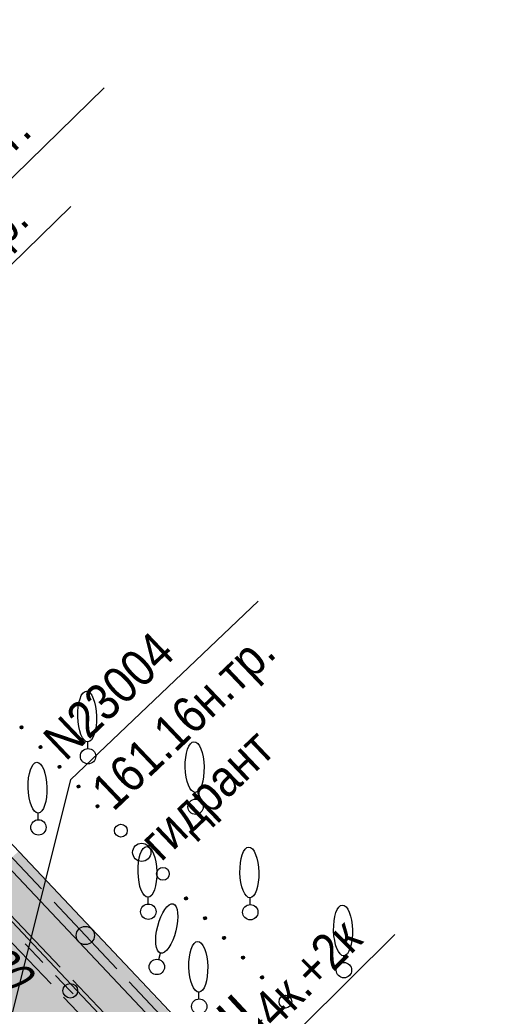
# Model space of a CAD drawing. Header units: millimetres. Extents: x 4385 to 11928, y 17253 to 36963.
# Tile 145 of 256: x 6067 to 6079, y 18565 to 18592. Entities that reach past the tile are written whole.
import ezdxf
from ezdxf import colors
from ezdxf.entities.mleader import LeaderData, LeaderLine
from ezdxf.enums import TextEntityAlignment as Align
from ezdxf.math import Vec2, Vec3

# ---------------------------------------------------------------- set-up
doc = ezdxf.new("R2010")
doc.units = ezdxf.units.MM
for name, color, linetype, lineweight in [('Геоподоснова_34179-21 от 9.08.21$0$Водопровод', 7, 'Continuous', 25), ('Геоподоснова_34179-21 от 9.08.21$0$Горизонтали', 7, 'Continuous', 25), ('Геоподоснова_34179-21 от 9.08.21$0$Граница улицы', 7, 'Continuous', 25), ('Геоподоснова_34179-21 от 9.08.21$0$Кабель Мосэнерго', 7, 'Continuous', 25), ('Геоподоснова_34179-21 от 9.08.21$0$Красные линии', 7, 'Continuous', 25), ('Геоподоснова_34179-21 от 9.08.21$0$Ограды', 7, 'Continuous', 25), ('Геоподоснова_34179-21 от 9.08.21$0$Отдельно стоящее дерево', 7, 'Continuous', 25), ('Геоподоснова_34179-21 от 9.08.21$0$Полоса деревьев', 7, 'Continuous', 25), ('ГП_реконстр_Ботаническая$0$ГП_дороги_УДС', 205, 'Continuous', 5)]:
    doc.layers.add(name, color=color, linetype=linetype, lineweight=lineweight)
doc.layers.add('ГП_пож_гидр', color=7, linetype='Continuous', lineweight=0, true_color=0x0000e6)
for name, color, linetype, lineweight, true_color, transparency in [('ГП_реконстр_Ботаническая$0$ГП_дороги_штриховка_УДС', 7, 'Continuous', 0, 0xe2d4db, 0.5), ('ГП_реконстр_Ботаническая$0$ГП_озел_проект_УДС', 7, 'Continuous', 0, 0xbedfd7, 0.5), ('ГП_реконстр_Ботаническая$0$ГП_тротуары_штриховка_УДС', 7, 'Continuous', 0, 0xd3c4ab, 0.5)]:
    doc.layers.add(name, color=color, linetype=linetype, lineweight=lineweight, true_color=true_color, transparency=transparency)
doc.styles.add('GENERATED_STYLE_1', font='GOTHIC.TTF')
doc.styles.add('Геоподоснова_34179-21 от 9.08.21$0$Style-RUSSIAN_1251', font='RUSSIAN_1251.shx')
doc.styles.add('Геоподоснова_34179-21 от 9.08.21$0$Style-RUSSIAN_1251 I 0.32289', font='RUSSIAN_1251.shx', dxfattribs={"oblique": 18.5})

# ---------------------------------------------------------------- blocks, each defined once
blk = doc.blocks.new('Геоподоснова_34179-21 от 9.08.21$0$DEREVO_149')
at = {"layer": 'Геоподоснова_34179-21 от 9.08.21$0$Отдельно стоящее дерево', "color": 7, "linetype": 'Continuous', "lineweight": 25, "flags": 128}
blk.add_lwpolyline([(-0.007, 0.21), (-0.007, 0.393)], dxfattribs=at)
at = {"layer": 'Геоподоснова_34179-21 от 9.08.21$0$Отдельно стоящее дерево', "color": 7, "linetype": 'Continuous', "lineweight": 25}
blk.add_arc((0, 0), 0.21, 0, 360, dxfattribs=at)
blk.add_ellipse((-0.025, 1.088), major_axis=(-0.019, 0.695), ratio=0.369829, dxfattribs=at)
blk = doc.blocks.new('Геоподоснова_34179-21 от 9.08.21$0$DEREVO_150')
at = {"layer": 'Геоподоснова_34179-21 от 9.08.21$0$Отдельно стоящее дерево', "color": 7, "linetype": 'Continuous', "lineweight": 25, "flags": 128}
blk.add_lwpolyline([(-0.007, 0.21), (-0.007, 0.393)], dxfattribs=at)
at = {"layer": 'Геоподоснова_34179-21 от 9.08.21$0$Отдельно стоящее дерево', "color": 7, "linetype": 'Continuous', "lineweight": 25}
blk.add_arc((0, 0), 0.21, 0, 359.99999, dxfattribs=at)
blk.add_ellipse((-0.0255, 1.088), major_axis=(-0.0185, 0.695), ratio=0.3698286, dxfattribs=at)
blk = doc.blocks.new('Геоподоснова_34179-21 от 9.08.21$0$DEREVO_151')
at = {"layer": 'Геоподоснова_34179-21 от 9.08.21$0$Отдельно стоящее дерево', "color": 7, "linetype": 'Continuous', "lineweight": 25, "flags": 128}
blk.add_lwpolyline([(-0.007, 0.21), (-0.007, 0.393)], dxfattribs=at)
at = {"layer": 'Геоподоснова_34179-21 от 9.08.21$0$Отдельно стоящее дерево', "color": 7, "linetype": 'Continuous', "lineweight": 25}
blk.add_arc((0, 0), 0.21, 0, 359.99999, dxfattribs=at)
blk.add_ellipse((-0.0255, 1.088), major_axis=(-0.0185, 0.695), ratio=0.3698286, dxfattribs=at)
blk = doc.blocks.new('Геоподоснова_34179-21 от 9.08.21$0$DEREVO_152')
at = {"layer": 'Геоподоснова_34179-21 от 9.08.21$0$Отдельно стоящее дерево', "color": 7, "linetype": 'Continuous', "lineweight": 25, "flags": 128}
blk.add_lwpolyline([(-0.007, 0.21), (-0.007, 0.393)], dxfattribs=at)
at = {"layer": 'Геоподоснова_34179-21 от 9.08.21$0$Отдельно стоящее дерево', "color": 7, "linetype": 'Continuous', "lineweight": 25}
blk.add_arc((0, 0), 0.21, 0, 359.99999, dxfattribs=at)
blk.add_ellipse((-0.0255, 1.088), major_axis=(-0.0185, 0.695), ratio=0.3698286, dxfattribs=at)
blk = doc.blocks.new('Геоподоснова_34179-21 от 9.08.21$0$msdElementTypeLineString_75')
at = {"layer": 'Геоподоснова_34179-21 от 9.08.21$0$Полоса деревьев', "color": 7, "linetype": 'Continuous', "lineweight": 25}
for p, q in [((137.42, 10.142), (137.455, 10.106)), ((137.421, 10.149), (137.461, 10.107)), ((137.422, 10.155), (137.468, 10.108)), ((137.423, 10.161), (137.473, 10.109)), ((137.424, 10.132), (137.444, 10.11)), ((137.426, 10.166), (137.478, 10.112)), ((137.429, 10.17), (137.483, 10.114)), ((137.431, 10.174), (137.487, 10.116)), ((137.436, 10.177), (137.49, 10.121)), ((137.44, 10.18), (137.493, 10.125)), ((137.444, 10.182), (137.496, 10.129)), ((137.449, 10.184), (137.498, 10.134)), ((137.456, 10.185), (137.499, 10.14)), ((137.462, 10.185), (137.5, 10.147)), ((137.471, 10.183), (137.498, 10.156)), ((137.482, 10.179), (137.488, 10.173)), ((137.94, 9.602), (137.975, 9.566)), ((137.941, 9.608), (137.981, 9.567)), ((137.942, 9.615), (137.988, 9.567)), ((137.943, 9.62), (137.993, 9.568)), ((137.944, 9.591), (137.964, 9.57)), ((137.946, 9.625), (137.998, 9.571)), ((137.949, 9.629), (138.003, 9.573)), ((137.951, 9.634), (138.007, 9.576)), ((137.956, 9.636), (138.01, 9.58)), ((137.96, 9.639), (138.013, 9.584)), ((137.964, 9.642), (138.016, 9.589)), ((137.969, 9.644), (138.018, 9.593)), ((137.976, 9.644), (138.019, 9.6)), ((137.982, 9.645), (138.02, 9.606)), ((137.991, 9.643), (138.018, 9.615)), ((138.002, 9.639), (138.008, 9.633)), ((138.46, 9.062), (138.495, 9.026)), ((138.461, 9.068), (138.501, 9.026)), ((138.462, 9.074), (138.508, 9.027)), ((138.463, 9.08), (138.513, 9.028)), ((138.464, 9.051), (138.484, 9.029)), ((138.466, 9.085), (138.518, 9.031)), ((138.469, 9.089), (138.523, 9.033)), ((138.471, 9.093), (138.527, 9.035)), ((138.476, 9.096), (138.53, 9.04)), ((138.48, 9.099), (138.533, 9.044)), ((138.484, 9.101), (138.536, 9.048)), ((138.489, 9.103), (138.538, 9.053)), ((138.496, 9.104), (138.539, 9.059)), ((138.502, 9.105), (138.54, 9.066)), ((138.511, 9.102), (138.538, 9.075)), ((138.522, 9.099), (138.528, 9.092)), ((138.98, 8.521), (139.015, 8.485)), ((138.981, 8.527), (139.021, 8.486)), ((138.982, 8.534), (139.028, 8.486)), ((138.983, 8.539), (139.033, 8.488)), ((138.984, 8.51), (139.004, 8.489)), ((138.986, 8.544), (139.038, 8.49)), ((138.989, 8.549), (139.043, 8.492)), ((138.991, 8.553), (139.047, 8.495)), ((138.996, 8.555), (139.05, 8.499)), ((139, 8.558), (139.053, 8.503)), ((139.004, 8.561), (139.056, 8.508)), ((139.009, 8.563), (139.058, 8.513)), ((139.016, 8.564), (139.059, 8.519)), ((139.022, 8.564), (139.06, 8.525)), ((139.031, 8.562), (139.058, 8.534)), ((139.042, 8.558), (139.048, 8.552)), ((139.5, 7.981), (139.535, 7.945)), ((139.501, 7.987), (139.541, 7.945)), ((139.502, 7.993), (139.548, 7.946)), ((139.503, 7.999), (139.553, 7.947)), ((139.504, 7.97), (139.524, 7.948)), ((139.506, 8.004), (139.558, 7.95)), ((139.509, 8.008), (139.563, 7.952)), ((139.512, 8.012), (139.567, 7.955)), ((139.516, 8.015), (139.57, 7.959)), ((139.52, 8.018), (139.573, 7.963)), ((139.524, 8.02), (139.576, 7.967)), ((139.529, 8.023), (139.578, 7.972)), ((139.536, 8.023), (139.579, 7.978)), ((139.542, 8.024), (139.58, 7.985)), ((139.551, 8.021), (139.578, 7.994)), ((139.562, 8.018), (139.568, 8.011)), ((141.927, 5.459), (141.962, 5.423)), ((141.928, 5.465), (141.968, 5.423)), ((141.929, 5.471), (141.974, 5.424)), ((141.93, 5.477), (141.98, 5.425)), ((141.93, 5.448), (141.951, 5.426)), ((141.932, 5.482), (141.984, 5.428)), ((141.935, 5.486), (141.989, 5.43)), ((141.938, 5.49), (141.994, 5.433)), ((141.943, 5.493), (141.997, 5.437)), ((141.947, 5.496), (142, 5.441)), ((141.951, 5.498), (142.002, 5.445)), ((141.956, 5.5), (142.005, 5.45)), ((141.963, 5.501), (142.006, 5.456)), ((141.969, 5.502), (142.006, 5.463)), ((141.978, 5.499), (142.004, 5.472)), ((141.989, 5.496), (141.995, 5.489)), ((142.447, 4.918), (142.482, 4.882)), ((142.448, 4.924), (142.488, 4.883)), ((142.449, 4.931), (142.494, 4.883)), ((142.45, 4.936), (142.5, 4.885)), ((142.45, 4.907), (142.471, 4.886)), ((142.452, 4.941), (142.504, 4.887)), ((142.455, 4.946), (142.509, 4.889)), ((142.458, 4.95), (142.514, 4.892)), ((142.463, 4.952), (142.517, 4.896)), ((142.467, 4.955), (142.52, 4.9)), ((142.471, 4.958), (142.522, 4.905)), ((142.476, 4.96), (142.525, 4.91)), ((142.483, 4.961), (142.526, 4.916)), ((142.489, 4.961), (142.526, 4.922)), ((142.498, 4.959), (142.524, 4.931)), ((142.509, 4.955), (142.515, 4.949)), ((142.967, 4.378), (143.002, 4.342)), ((142.968, 4.384), (143.008, 4.342)), ((142.969, 4.39), (143.015, 4.343)), ((142.97, 4.396), (143.02, 4.344)), ((142.97, 4.367), (142.991, 4.345)), ((142.972, 4.401), (143.024, 4.347)), ((142.975, 4.405), (143.029, 4.349)), ((142.978, 4.409), (143.034, 4.352)), ((142.983, 4.412), (143.037, 4.356)), ((142.987, 4.415), (143.04, 4.36)), ((142.991, 4.418), (143.043, 4.364)), ((142.996, 4.42), (143.045, 4.369)), ((143.003, 4.42), (143.046, 4.375)), ((143.009, 4.421), (143.046, 4.382)), ((143.018, 4.418), (143.044, 4.391)), ((143.029, 4.415), (143.035, 4.408)), ((143.487, 3.837), (143.522, 3.801)), ((143.488, 3.844), (143.528, 3.802)), ((143.489, 3.85), (143.535, 3.802)), ((143.49, 3.856), (143.54, 3.804)), ((143.49, 3.827), (143.511, 3.805)), ((143.493, 3.86), (143.545, 3.806)), ((143.495, 3.865), (143.549, 3.808)), ((143.498, 3.869), (143.554, 3.811)), ((143.503, 3.872), (143.557, 3.815)), ((143.507, 3.874), (143.56, 3.82)), ((143.511, 3.877), (143.563, 3.824)), ((143.516, 3.879), (143.565, 3.829)), ((143.523, 3.88), (143.566, 3.835)), ((143.529, 3.88), (143.566, 3.841)), ((143.538, 3.878), (143.564, 3.851)), ((143.549, 3.874), (143.555, 3.868)), ((144.007, 3.297), (144.042, 3.261)), ((144.008, 3.303), (144.048, 3.261)), ((144.009, 3.309), (144.055, 3.262)), ((144.01, 3.315), (144.06, 3.263)), ((144.01, 3.286), (144.031, 3.264)), ((144.013, 3.32), (144.065, 3.266)), ((144.015, 3.324), (144.07, 3.268)), ((144.018, 3.328), (144.074, 3.271)), ((144.023, 3.331), (144.077, 3.275)), ((144.027, 3.334), (144.08, 3.279)), ((144.031, 3.337), (144.083, 3.283)), ((144.036, 3.339), (144.085, 3.288)), ((144.043, 3.339), (144.086, 3.295)), ((144.049, 3.34), (144.086, 3.301)), ((144.058, 3.338), (144.084, 3.31)), ((144.069, 3.334), (144.075, 3.327))]:
    blk.add_line(p, q, dxfattribs=at)
for centre, radius in [((137.46, 10.146), 0.04), ((137.98, 9.605), 0.04), ((138.5, 9.065), 0.04), ((139.02, 8.525), 0.04), ((139.54, 7.984), 0.04), ((140.181, 7.318), 0.175), ((140.753, 6.723), 0.25), ((141.332, 6.135), 0.175), ((141.967, 5.462), 0.04), ((142.487, 4.922), 0.04), ((143.007, 4.381), 0.04), ((143.527, 3.841), 0.04), ((144.047, 3.3), 0.04), ((144.688, 2.634), 0.175)]:
    blk.add_circle(centre, radius, dxfattribs=at)
blk = doc.blocks.new('Геоподоснова_34179-21 от 9.08.21$0$msdElementTypeLineString_76')
at = {"layer": 'Геоподоснова_34179-21 от 9.08.21$0$Ограды', "linetype": 'Continuous', "lineweight": 25}
h = blk.add_hatch(color=7, dxfattribs=at)
edge = h.paths.add_edge_path()
edge.add_arc((83.499, 33.19), 0.25, 0, 360)
at = {"layer": 'Геоподоснова_34179-21 от 9.08.21$0$Ограды', "color": 7, "linetype": 'Continuous', "lineweight": 25}
for p, q in [((80.581, 36.28), (82.297, 34.463)), ((82.641, 34.099), (84.357, 32.281)), ((84.701, 31.917), (86.418, 30.099))]:
    blk.add_line(p, q, dxfattribs=at)
at = {"layer": 'Геоподоснова_34179-21 от 9.08.21$0$Ограды', "color": 7, "linetype": 'Continuous', "lineweight": 25, "flags": 128}
for points in [[(0.437, 122.26), (7.625, 114.528), (15.377, 106.218), (24.548, 96.461), (35.848, 84.366), (62.628, 55.659), (89.606, 27.088), (106.525, 8.909), (113.513, 1.862), (114.849, 0.424)], [(0.069, 121.918), (7.257, 114.186), (15.011, 105.875), (24.182, 96.117), (35.481, 84.023), (62.262, 55.316), (89.24, 26.744), (106.163, 8.561), (113.151, 1.514), (114.481, 0.082)]]:
    blk.add_lwpolyline(points, dxfattribs=at)
at = {"layer": 'Геоподоснова_34179-21 от 9.08.21$0$Ограды', "color": 7, "linetype": 'Continuous', "lineweight": 25}
blk.add_circle((83.499, 33.19), 0.25, dxfattribs=at)
blk.add_circle((83.499, 33.19), 0.25, dxfattribs=at)
blk = doc.blocks.new('Геоподоснова_34179-21 от 9.08.21$0$DEREVO_204')
at = {"layer": 'Геоподоснова_34179-21 от 9.08.21$0$Отдельно стоящее дерево', "color": 7, "linetype": 'Continuous', "lineweight": 25, "flags": 128}
blk.add_lwpolyline([(-0.007, 0.21), (-0.007, 0.393)], dxfattribs=at)
at = {"layer": 'Геоподоснова_34179-21 от 9.08.21$0$Отдельно стоящее дерево', "color": 7, "linetype": 'Continuous', "lineweight": 25}
blk.add_arc((0, 0), 0.21, 0, 359.99999, dxfattribs=at)
blk.add_ellipse((-0.0255, 1.088), major_axis=(-0.0185, 0.695), ratio=0.3698286, dxfattribs=at)
blk = doc.blocks.new('Геоподоснова_34179-21 от 9.08.21$0$DEREVO_205')
at = {"layer": 'Геоподоснова_34179-21 от 9.08.21$0$Отдельно стоящее дерево', "color": 7, "linetype": 'Continuous', "lineweight": 25, "flags": 128}
blk.add_lwpolyline([(-0.007, 0.21), (-0.007, 0.393)], dxfattribs=at)
at = {"layer": 'Геоподоснова_34179-21 от 9.08.21$0$Отдельно стоящее дерево', "color": 7, "linetype": 'Continuous', "lineweight": 25}
blk.add_arc((0, 0), 0.21, 0, 360, dxfattribs=at)
blk.add_ellipse((-0.025, 1.088), major_axis=(-0.019, 0.695), ratio=0.369829, dxfattribs=at)
blk = doc.blocks.new('Геоподоснова_34179-21 от 9.08.21$0$DEREVO_206')
at = {"layer": 'Геоподоснова_34179-21 от 9.08.21$0$Отдельно стоящее дерево', "color": 7, "linetype": 'Continuous', "lineweight": 25, "flags": 128}
blk.add_lwpolyline([(-0.007, 0.21), (-0.007, 0.393)], dxfattribs=at)
at = {"layer": 'Геоподоснова_34179-21 от 9.08.21$0$Отдельно стоящее дерево', "color": 7, "linetype": 'Continuous', "lineweight": 25}
blk.add_arc((0, 0), 0.21, 0, 359.99999, dxfattribs=at)
blk.add_ellipse((-0.0255, 1.088), major_axis=(-0.0185, 0.695), ratio=0.3698286, dxfattribs=at)
blk = doc.blocks.new('Геоподоснова_34179-21 от 9.08.21$0$DEREVO_207')
at = {"layer": 'Геоподоснова_34179-21 от 9.08.21$0$Отдельно стоящее дерево', "color": 7, "linetype": 'Continuous', "lineweight": 25, "flags": 128}
blk.add_lwpolyline([(-0.007, 0.21), (-0.007, 0.393)], dxfattribs=at)
at = {"layer": 'Геоподоснова_34179-21 от 9.08.21$0$Отдельно стоящее дерево', "color": 7, "linetype": 'Continuous', "lineweight": 25}
blk.add_arc((0, 0), 0.21, 0, 360, dxfattribs=at)
blk.add_ellipse((-0.025, 1.088), major_axis=(-0.019, 0.695), ratio=0.369829, dxfattribs=at)
blk = doc.blocks.new('Геоподоснова_34179-21 от 9.08.21$0$msdElementTypeLineString_79')
at = {"layer": 'Геоподоснова_34179-21 от 9.08.21$0$Граница улицы', "color": 7, "linetype": 'Continuous', "lineweight": 25}
blk.add_line((152.038, 33.934), (151.552, 34.439), dxfattribs=at)
at = {"layer": 'Геоподоснова_34179-21 от 9.08.21$0$Граница улицы', "color": 7, "linetype": 'Continuous', "lineweight": 25, "flags": 128}
blk.add_lwpolyline([(152.871, 33.069), (152.788, 33.155), (152.385, 33.574)], dxfattribs=at)
blk = doc.blocks.new('Геоподоснова_34179-21 от 9.08.21$0$PIKET_343')
at = {"layer": 'Геоподоснова_34179-21 от 9.08.21$0$Горизонтали', "color": 7, "linetype": 'Continuous', "lineweight": 25}
blk.add_arc((0, 0), 0.2, 0, 360, dxfattribs=at)
blk = doc.blocks.new('Геоподоснова_34179-21 от 9.08.21$0$DIMTXT_116')
at = {"layer": 'Геоподоснова_34179-21 от 9.08.21$0$Водопровод', "color": 7, "linetype": 'Continuous', "lineweight": 25}
for q in [(0.876, 0.323), (0.918, -0.175)]:
    blk.add_line((0, 0), q, dxfattribs=at)
at = {"layer": 'Геоподоснова_34179-21 от 9.08.21$0$Водопровод', "color": 7, "linetype": 'Continuous', "lineweight": 25, "flags": 128}
blk.add_lwpolyline([(0, 0), (14.791, 1.226), (20.17, 6.478)], dxfattribs=at)
at = {"layer": 'Геоподоснова_34179-21 от 9.08.21$0$Водопровод', "color": 7, "linetype": 'Continuous', "lineweight": 25, "style": 'Геоподоснова_34179-21 от 9.08.21$0$Style-RUSSIAN_1251', "width": 0.899998}
blk.add_text('161.54в.тр.', height=1, rotation=44.3171, dxfattribs=at).set_placement((13.939, 2.42), align=Align.TOP_LEFT)
blk = doc.blocks.new('Геоподоснова_34179-21 от 9.08.21$0$DIMTXT_117')
at = {"layer": 'Геоподоснова_34179-21 от 9.08.21$0$Водопровод', "color": 7, "linetype": 'Continuous', "lineweight": 25}
for q in [(0.886, 0.296), (0.912, -0.203)]:
    blk.add_line((0, 0), q, dxfattribs=at)
at = {"layer": 'Геоподоснова_34179-21 от 9.08.21$0$Водопровод', "color": 7, "linetype": 'Continuous', "lineweight": 25, "flags": 128}
blk.add_lwpolyline([(0, 0), (10.748, 0.553), (17.718, 7.358)], dxfattribs=at)
at = {"layer": 'Геоподоснова_34179-21 от 9.08.21$0$Водопровод', "color": 7, "linetype": 'Continuous', "lineweight": 25, "style": 'Геоподоснова_34179-21 от 9.08.21$0$Style-RUSSIAN_1251', "width": 0.899998}
blk.add_text('ф-р d=530ст.', height=1, rotation=44.3171, dxfattribs=at).set_placement((9.896, 1.748), align=Align.TOP_LEFT)
blk = doc.blocks.new('Геоподоснова_34179-21 от 9.08.21$0$DIMTXT_142')
at = {"layer": 'Геоподоснова_34179-21 от 9.08.21$0$Водопровод', "color": 7, "linetype": 'Continuous', "lineweight": 25}
for q in [(-0.024, 0.934), (0.461, 0.812)]:
    blk.add_line((0, 0), q, dxfattribs=at)
at = {"layer": 'Геоподоснова_34179-21 от 9.08.21$0$Водопровод', "color": 7, "linetype": 'Continuous', "lineweight": 25, "flags": 128}
blk.add_lwpolyline([(0, 0), (1.858, 7.42), (6.989, 12.307)], dxfattribs=at)
at = {"layer": 'Геоподоснова_34179-21 от 9.08.21$0$Водопровод', "color": 7, "linetype": 'Continuous', "lineweight": 25, "style": 'Геоподоснова_34179-21 от 9.08.21$0$Style-RUSSIAN_1251', "width": 0.899998}
for s, p in [('N23004', (1.021, 8.625)), ('161.16н.тр.', (2.332, 7.249)), ('гидрант', (3.642, 5.874))]:
    blk.add_text(s, height=1, rotation=43.607, dxfattribs=at).set_placement(p, align=Align.TOP_LEFT)
blk = doc.blocks.new('Геоподоснова_34179-21 от 9.08.21$0$msdElementTypeLineString_932')
at = {"layer": 'Геоподоснова_34179-21 от 9.08.21$0$Красные линии', "linetype": 'Continuous', "lineweight": 25}
for points in [[(67.971, 35.388), (67.286, 36.117), (67.469, 36.288), (68.153, 35.559)], [(68.655, 34.659), (67.971, 35.388), (68.153, 35.559), (68.837, 34.83)], [(69.339, 33.93), (68.655, 34.659), (68.837, 34.83), (69.522, 34.101)], [(70.024, 33.201), (69.339, 33.93), (69.522, 34.101), (70.206, 33.372)], [(70.708, 32.471), (70.024, 33.201), (70.206, 33.372), (70.89, 32.642)], [(71.392, 31.742), (70.708, 32.471), (70.89, 32.642), (71.575, 31.913)]]:
    blk.add_hatch(color=1, dxfattribs=at).paths.add_polyline_path(points)
blk = doc.blocks.new('Геоподоснова_34179-21 от 9.08.21')
at = {"layer": 'Геоподоснова_34179-21 от 9.08.21$0$Кабель Мосэнерго', "color": 10, "linetype": 'Continuous', "lineweight": 25}
for p, q in [((6065.157, 18568.916), (6067.616, 18566.345)), ((6064.916, 18568.445), (6067.365, 18565.884)), ((6073.66, 18564.147), (6076.785, 18567.239)), ((6067.962, 18565.983), (6070.42, 18563.412)), ((6067.71, 18565.523), (6070.158, 18562.963))]:
    blk.add_line(p, q, dxfattribs=at)
at = {"layer": 'Геоподоснова_34179-21 от 9.08.21$0$Водопровод', "color": 7, "linetype": 'Continuous', "lineweight": 25}
for name, p in [('Геоподоснова_34179-21 от 9.08.21$0$DIMTXT_117', (6051.097, 18583.057)), ('Геоподоснова_34179-21 от 9.08.21$0$DIMTXT_116', (6047.74, 18580.693)), ('Геоподоснова_34179-21 от 9.08.21$0$DIMTXT_142', (6066.049, 18564.057))]:
    blk.add_blockref(name, p, dxfattribs=at)
at = {"layer": 'Геоподоснова_34179-21 от 9.08.21$0$Горизонтали', "color": 7, "linetype": 'Continuous', "lineweight": 25}
blk.add_blockref('Геоподоснова_34179-21 от 9.08.21$0$PIKET_343', (6067.891, 18565.696), dxfattribs=at)
at = {"layer": 'Геоподоснова_34179-21 от 9.08.21$0$Граница улицы', "color": 7, "linetype": 'Continuous', "lineweight": 25}
blk.add_blockref('Геоподоснова_34179-21 от 9.08.21$0$msdElementTypeLineString_79', (5915.103, 18532.541), dxfattribs=at)
at = {"layer": 'Геоподоснова_34179-21 от 9.08.21$0$Красные линии', "color": 1, "linetype": 'Continuous', "lineweight": 25}
blk.add_blockref('Геоподоснова_34179-21 от 9.08.21$0$msdElementTypeLineString_932', (5999, 18533.222), dxfattribs=at)
at = {"layer": 'Геоподоснова_34179-21 от 9.08.21$0$Ограды', "color": 7, "linetype": 'Continuous', "lineweight": 25}
blk.add_blockref('Геоподоснова_34179-21 от 9.08.21$0$msdElementTypeLineString_76', (5984.806, 18534.02), dxfattribs=at)
at = {"layer": 'Геоподоснова_34179-21 от 9.08.21$0$Отдельно стоящее дерево', "color": 7, "linetype": 'Continuous', "lineweight": 25}
for name, p in [('Геоподоснова_34179-21 от 9.08.21$0$DEREVO_152', (6068.378, 18572.117)), ('Геоподоснова_34179-21 от 9.08.21$0$DEREVO_151', (6071.323, 18570.733)), ('Геоподоснова_34179-21 от 9.08.21$0$DEREVO_204', (6067.02, 18570.17)), ('Геоподоснова_34179-21 от 9.08.21$0$DEREVO_206', (6070.029, 18567.862)), ('Геоподоснова_34179-21 от 9.08.21$0$DEREVO_150', (6072.822, 18567.847)), ('Геоподоснова_34179-21 от 9.08.21$0$DEREVO_149', (6075.387, 18566.261)), ('Геоподоснова_34179-21 от 9.08.21$0$DEREVO_205', (6071.423, 18565.265))]:
    blk.add_blockref(name, p, dxfattribs=at)
at = {"layer": 'Геоподоснова_34179-21 от 9.08.21$0$Отдельно стоящее дерево', "color": 7, "linetype": 'Continuous', "lineweight": 25, "rotation": 344.1782483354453}
blk.add_blockref('Геоподоснова_34179-21 от 9.08.21$0$DEREVO_207', (6070.262, 18566.348), dxfattribs=at)
at = {"layer": 'Геоподоснова_34179-21 от 9.08.21$0$Полоса деревьев', "color": 7, "linetype": 'Continuous', "lineweight": 25}
blk.add_blockref('Геоподоснова_34179-21 от 9.08.21$0$msdElementTypeLineString_75', (5929.096, 18562.763), dxfattribs=at)
at = {"layer": 'Геоподоснова_34179-21 от 9.08.21$0$Горизонтали', "color": 7, "linetype": 'Continuous', "lineweight": 25, "style": 'Геоподоснова_34179-21 от 9.08.21$0$Style-RUSSIAN_1251 I 0.32289', "oblique": 18.5, "width": 0.799996}
blk.add_text('164.20', height=1, rotation=313.4505, dxfattribs=at).set_placement((6063.851, 18567.982))
at = {"layer": 'Геоподоснова_34179-21 от 9.08.21$0$Кабель Мосэнерго', "color": 10, "linetype": 'Continuous', "lineweight": 25, "style": 'Геоподоснова_34179-21 от 9.08.21$0$Style-RUSSIAN_1251', "width": 0.899998}
blk.add_text('4к.+2к', height=1, rotation=44.6989, dxfattribs=at).set_placement((6072.8, 18565.335), align=Align.TOP_LEFT)
blk = doc.blocks.new('ГП_реконстр_Ботаническая')
at = {"layer": 'ГП_реконстр_Ботаническая$0$ГП_дороги_штриховка_УДС'}
h = blk.add_hatch(color=256, dxfattribs=at)
h.dxf.hatch_style = 1
h.paths.add_polyline_path([(5951.327, 18657.449), (5951.348, 18657.14), (5951.639, 18656.842), (5951.896, 18656.84), (6036.936, 18565.759), (6039.745, 18562.75), (6040.379, 18562.072), (6040.994, 18561.413), (6055.313, 18546.166), (6064.095, 18536.964), (6064.756, 18536.201), (6065.338, 18535.376), (6065.452, 18535.191), (6065.881, 18534.398), (6065.998, 18534.149), (6066.149, 18533.795), (6066.263, 18533.502), (6066.339, 18533.288), (6066.425, 18533.027), (6066.457, 18532.921), (6066.494, 18532.797), (6066.574, 18532.501), (6066.608, 18532.364), (6066.634, 18532.251), (6066.669, 18532.092), (6066.716, 18531.851), (6066.764, 18531.571), (6066.809, 18531.246), (6066.853, 18530.804), (6066.879, 18530.296), (6066.878, 18529.749), (6066.825, 18528.965), (6066.726, 18528.275), (6066.607, 18527.709), (6066.498, 18527.292), (6066.337, 18526.779), (6066.182, 18526.361), (6065.967, 18525.857), (6065.77, 18525.453), (6065.664, 18525.254), (6065.564, 18525.074), (6065.418, 18524.828), (6065.285, 18524.615), (6065.224, 18524.523), (6065.033, 18524.243), (6064.858, 18524.005), (6064.568, 18523.639), (6064.4, 18523.442), (6064.243, 18523.258, -0.015298), (6063.81, 18522.825), (6063.206, 18522.256), (6063.162, 18522.215), (6063.021, 18522.073), (6063.016, 18522.078), (6062.663, 18521.724), (6062.149, 18521.238), (6062.147, 18521.24), (6061.782, 18520.899), (6061.786, 18520.895), (6061.271, 18520.41), (6061.266, 18520.415), (6060.901, 18520.074), (6060.298, 18519.508), (6066.755, 18512.95), (6066.881, 18513.066, -0.383573), (6086.978, 18513.484), (6089.526, 18510.961), (6090.113, 18510.371, 0.003984), (6112.885, 18487.885, 0.005304), (6143.746, 18458.523, -0.286378), (6145.398, 18452.39), (6145.347, 18452.35), (6145.099, 18452.159), (6142.559, 18450.171), (6142.541, 18450.187), (6142.522, 18450.172), (6142.918, 18449.834), (6142.921, 18449.836), (6145.241, 18447.853), (6145.806, 18447.37), (6145.805, 18447.37), (6146.188, 18447.043), (6147.099, 18447.887), (6147.099, 18447.887, -0.088685), (6148.877, 18449.027, -0.291792), (6155.232, 18447.908, 0.001359), (6163.298, 18440.552), (6170.068, 18434.412, -0.211834), (6172.037, 18429.962), (6172.037, 18429.958, -0.002374), (6172.037, 18429.901), (6172.039, 18429.508), (6172.016, 18429.296), (6171.967, 18429.055, -0.02128), (6171.868, 18428.555, -0.122036), (6170.534, 18425.996), (6170.392, 18425.835), (6172.594, 18423.844), (6173.92, 18422.645), (6174.048, 18422.767), (6174.107, 18422.832, -0.096382), (6175.954, 18424.189), (6175.98, 18424.164, -0.127892), (6178.956, 18424.68, -0.164918), (6182.49, 18423.145), (6335.844, 18284.052), (6355.389, 18265.6), (6362.785, 18258.618), (6372.275, 18249.659, -0.001222), (6376.499, 18245.815, -0.003667), (6380.627, 18241.983, -0.006112), (6384.624, 18238.126, -0.008552), (6388.449, 18234.212), (6388.451, 18234.21), (6388.449, 18234.212, -0.003293), (6389.696, 18232.872, -0.067693), (6411.082, 18202.11, -0.013298), (6414.269, 18195.44, -0.004801), (6415.49, 18192.62, -0.008155), (6415.588, 18192.378, -0.244864), (6414.748, 18185.034), (6414.725, 18184.998), (6414.724, 18184.999, -0.009556), (6414.547, 18184.749), (6414.435, 18184.591), (6414.443, 18184.585), (6414.416, 18184.546), (6414.39, 18184.513), (6414.062, 18184.097), (6414.006, 18184.034), (6414.005, 18184.035), (6413.618, 18183.623), (6413.615, 18183.619), (6413.235, 18183.323), (6413.109, 18183.239), (6413.109, 18183.239), (6412.923, 18183.115, -0.001901), (6412.874, 18183.078), (6412.875, 18183.075), (6412.754, 18182.991, -0.030609), (6411.923, 18182.474, -0.062751), (6410.059, 18181.75, -0.062185), (6408.77, 18181.537), (6405.707, 18181.348), (6405.676, 18181.346), (6404.151, 18181.25), (6397.845, 18180.861), (6393.965, 18180.622), (6405.729, 18168.675), (6406.18, 18168.932), (6406.879, 18169.034), (6407.079, 18169.047), (6409.602, 18169.217), (6412.975, 18169.443, -0.034107), (6415.019, 18169.441, -0.038686), (6417.312, 18169.102, -0.028153), (6418.934, 18168.635, -0.078355), (6423.051, 18166.424, -0.074096), (6426.14, 18163.261, -0.034226), (6427.224, 18161.52), (6427.638, 18161.663), (6434.891, 18144.37), (6447.892, 18148.523), (6447.491, 18149.778), (6442.837, 18164.37), (6442.426, 18165.499), (6442.25, 18166.048), (6442.199, 18166.223), (6442.283, 18166.269, -0.019156), (6441.995, 18167.182), (6441.964, 18167.3, -0.038098), (6441.621, 18169.171), (6441.611, 18169.272, -0.171245), (6443.607, 18177.348), (6443.636, 18177.392), (6443.953, 18177.875), (6444.334, 18178.353), (6446.199, 18180.685), (6446.249, 18180.749), (6446.161, 18181.241), (6446, 18181.909), (6445.857, 18182.396), (6445.159, 18184.157), (6444.76, 18185.171), (6444.333, 18186.254), (6443.592, 18188.137), (6443.56, 18188.218), (6443.157, 18189.242), (6442.973, 18189.709), (6442.96, 18189.738), (6442.288, 18191.31), (6442.15, 18191.631), (6441.95, 18192.103), (6441.811, 18192.422), (6441.292, 18193.65), (6441.263, 18193.722), (6441.155, 18193.976), (6439.322, 18198.571), (6438.983, 18199.419), (6436.375, 18206.138), (6435.62, 18208.082), (6434.753, 18210.316), (6434.515, 18210.924), (6434.507, 18210.943), (6434.266, 18211.413), (6434.226, 18211.484), (6434.012, 18211.868), (6433.937, 18212), (6433.835, 18212.174), (6433.795, 18212.243), (6433.662, 18212.452), (6433.303, 18213.02), (6433.009, 18213.428), (6432.935, 18213.53), (6432.83, 18213.675), (6432.671, 18213.886), (6432.593, 18213.989), (6432.278, 18214.377), (6432.207, 18214.465), (6431.831, 18214.906), (6431.481, 18215.277), (6431.455, 18215.304), (6431.01, 18215.754), (6430.989, 18215.775), (6430.919, 18215.842), (6430.801, 18215.946), (6430.62, 18216.112), (6430.301, 18216.404), (6430.246, 18216.453), (6430.22, 18216.476), (6430.106, 18216.569), (6429.708, 18216.893), (6429.472, 18217.084), (6429.372, 18217.161), (6429.208, 18217.286), (6429.156, 18217.324), (6428.614, 18217.721), (6428.187, 18218.033), (6427.784, 18218.328), (6427.76, 18218.346), (6427.586, 18218.473), (6427.218, 18218.742), (6426.814, 18219.037), (6426.249, 18219.451), (6425.845, 18219.747), (6425.659, 18219.883), (6425.279, 18220.161), (6424.876, 18220.456), (6424.636, 18220.631), (6424.31, 18220.87), (6423.906, 18221.165), (6423.183, 18221.693), (6423.182, 18221.691), (6418.604, 18225.033, -0.027923), (6415.15, 18227.862, -0.043938), (6410.415, 18233.039, 0.018714), (6403.029, 18241.982, 0.007018), (6400.089, 18245.189), (6400.084, 18245.194, 0.008557), (6395.875, 18249.502, 0.006112), (6391.597, 18253.631, 0.00163), (6389.693, 18255.413), (6387.6, 18257.344), (6386.572, 18258.284), (6386.319, 18258.514, 0.000942), (6383.017, 18261.516), (6383.019, 18261.514), (6383.017, 18261.516), (6345.901, 18293.868), (6344.832, 18294.801), (6286.154, 18348.022), (6190.653, 18434.642), (6172.704, 18450.922, -0.001381), (6164.565, 18458.346, -0.195179), (6162.63, 18462.422, -0.175524), (6163.798, 18466.338, -0.000717), (6164.074, 18466.696), (6164.128, 18466.757), (6164.247, 18466.891), (6164.272, 18466.919), (6164.898, 18467.622), (6165.26, 18468.023), (6166.441, 18469.356), (6166.969, 18470.084), (6168.953, 18469.224), (6169.652, 18468.626), (6172.658, 18471.944), (6164.103, 18478.228), (6163.907, 18477.769), (6163.357, 18476.663), (6163.239, 18476.443), (6162.975, 18476.036), (6162.701, 18475.618), (6162.306, 18475.014), (6161.09, 18473.764), (6159.664, 18472.019), (6159.443, 18471.787), (6159.123, 18471.451, -0.411676), (6150.679, 18471.203, -0.002265), (6137.539, 18483.597, -0.005859), (6104.07, 18516.211), (6103.442, 18516.629), (6103.335, 18516.717), (6100.165, 18519.377), (6093.508, 18526.369), (6093.491, 18526.381), (6093.733, 18526.599, -0.002756), (6078.373, 18542.321, -0.000041), (6078.146, 18542.557), (6077.781, 18542.935, -0.000394), (6075.597, 18545.2, -0.000182), (6074.59, 18546.248), (6074.602, 18546.334), (6074.658, 18546.739), (6074.297, 18547.136), (6073.922, 18547.072), (6073.815, 18547.054, -0.003457), (6054.858, 18567.079), (6052.34, 18569.775), (6052.341, 18569.777), (6052.482, 18570.059), (6052.023, 18570.547), (6051.688, 18570.476), (6051.686, 18570.476), (6050.179, 18572.089), (5954.578, 18674.481), (5937.824, 18671.911)])
at = {"layer": 'ГП_реконстр_Ботаническая$0$ГП_озел_проект_УДС'}
h = blk.add_hatch(color=256, dxfattribs=at)
h.dxf.hatch_style = 1
h.paths.add_polyline_path([(6126.373, 18504.815), (6123.308, 18507.966), (6106.577, 18525.164), (6099.811, 18532.119), (6088.724, 18543.823), (6080.158, 18552.896), (6067.465, 18566.343), (6050.706, 18584.162), (6038.282, 18597.366), (6031.186, 18604.9), (6021.528, 18615.232), (6013.972, 18623.368), (6004.487, 18633.543), (5993.432, 18645.389), (5984.524, 18654.969), (5977.249, 18662.755), (5960.313, 18680.863), (5953.385, 18688.261), (5940.207, 18702.323), (5927.42, 18715.914), (5917.073, 18726.98), (5904.071, 18740.829), (5892.782, 18752.846), (5884.563, 18761.599), (5872.495, 18774.448), (5867.27, 18779.99), (5858.359, 18789.441), (5847.609, 18800.81), (5845.44, 18803.148), (5844.691, 18804.099), (5843.942, 18805.05), (5842.611, 18806.938), (5841.596, 18808.377), (5840.738, 18809.757), (5839.026, 18812.55), (5834.75, 18819.293), (5833.84, 18820.728), (5833.002, 18822.05), (5834.308, 18822.792), (5835.027, 18821.658), (5835.666, 18820.65), (5840.803, 18812.485), (5842.44, 18809.848), (5843.866, 18807.761), (5845.555, 18804.868), (5848.557, 18801.642), (5859.189, 18790.236), (5866.728, 18782.225), (5873.598, 18774.935), (5888.178, 18759.464), (5901.685, 18745.123), (5909.243, 18737.13), (5927.385, 18717.814), (5942.716, 18701.346), (5954.986, 18688.176), (5971.094, 18671.065), (5984.997, 18656.339), (5993.01, 18647.748), (6000.659, 18639.517), (6012.632, 18626.527), (6021.195, 18617.332), (6030.393, 18607.459), (6038.5, 18598.765), (6048.716, 18587.935), (6063.712, 18572.107), (6079.795, 18555.08), (6094.739, 18539.244), (6100.716, 18532.91), (6107.61, 18525.586), (6127.252, 18505.538)])
at = {"layer": 'ГП_реконстр_Ботаническая$0$ГП_тротуары_штриховка_УДС'}
h = blk.add_hatch(color=256, dxfattribs=at)
h.dxf.hatch_style = 1
h.paths.add_polyline_path([(6058.592, 18572.565), (6062.27, 18568.657), (6071.385, 18558.984), (6077.289, 18552.754), (6078.831, 18554.276), (6078.831, 18554.276), (6078.663, 18554.452), (6074.91, 18558.441), (6072.764, 18560.723), (6067.465, 18566.343), (6059.398, 18574.905)])
h = blk.add_hatch(color=256, dxfattribs=at)
h.dxf.hatch_style = 1
h.paths.add_polyline_path([(6054.858, 18567.079, 0.003153), (6072.134, 18548.807), (6072.231, 18548.9), (6072.19, 18548.945), (6065.764, 18555.902), (6059.184, 18562.914), (6052.478, 18570.051), (6052.34, 18569.775)])
at = {"layer": 'ГП_реконстр_Ботаническая$0$ГП_дороги_УДС', "flags": 128}
blk.add_lwpolyline([(6099.811, 18532.119), (6096.078, 18536.034), (6080.158, 18552.896), (6067.465, 18566.343), (6055.225, 18579.334), (6045.617, 18589.6)], dxfattribs=at)
at = {"layer": 'ГП_реконстр_Ботаническая$0$ГП_дороги_УДС'}
blk.add_arc((7512.329, 19927.892), 1994, 223.035712, 223.758213, dxfattribs=at)

msp = doc.modelspace()

# ---------------------------------------------------------------- block references
for name in ['ГП_реконстр_Ботаническая', 'Геоподоснова_34179-21 от 9.08.21']:
    msp.add_blockref(name, (0, 0))

# ---------------------------------------------------------------- leaders
at = {"layer": 'ГП_пож_гидр', "linetype": 'Continuous'}
ml = msp.add_multileader_mtext('Standard', dxfattribs=at)
ml.set_content('{\\LПГ сущ}', color=256, style='GENERATED_STYLE_1')
ml.set_leader_properties()
ml.build(insert=Vec2(0, 0))
ml.multileader.update_dxf_attribs({"text_right_attachment_type": 6, "dogleg_length": 0.5, "arrow_head_size": 1.125})
ctx = ml.context
ctx.base_point, ctx.char_height, ctx.arrow_head_size, ctx.landing_gap_size, ctx.plane_origin, ctx.plane_x_axis, ctx.plane_y_axis = Vec3(6068.891, 18561.798), 1.125, 1.125, 0.169, Vec3(6044.161, 18575.669), Vec3(0.731354, 0.681998), Vec3(-0.681998, 0.731354)
ctx.right_attachment = 6
notes = []
notes.append((ctx, [(1, (1, 1, 0), (6068.549, 18561.478), (0.731354, 0.681998), 0.469, [(1, [(6066.135, 18564.106)], 0, [])])]))
ctx.mtext.insert, ctx.mtext.text_direction, ctx.mtext.rotation, ctx.mtext.flow_direction = Vec3(6068.527, 18562.436), Vec3(0.731354, 0.681998), 0.750492, 5
for ctx, leaders in notes:
    for number, flags, end, landing, length, lines in leaders:
        leader = LeaderData()
        leader.index, (leader.has_last_leader_line, leader.has_dogleg_vector, leader.attachment_direction) = number, flags
        leader.last_leader_point, leader.dogleg_vector, leader.dogleg_length = Vec3(end), Vec3(landing), length
        for number, points, colour, breaks in lines:
            line = LeaderLine()
            line.index, line.vertices, line.color, line.breaks = number, Vec3.list(points), colors.encode_raw_color(colour), breaks
            leader.lines.append(line)
        ctx.leaders.append(leader)

doc.saveas('drawing.dxf')
